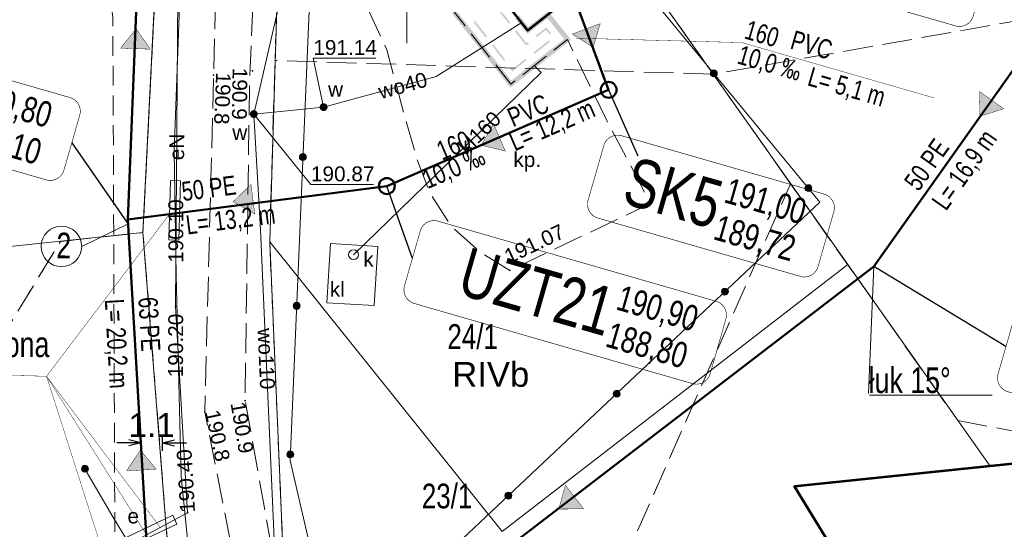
# Model space of a CAD drawing. Header units: metres. Extents: x 7482748 to 7484637, y 5684406 to 5687014.
# Tile 6 of 180: x 7482980 to 7483030, y 5684573 to 5684599. Entities that reach past the tile are written whole.
import ezdxf
from ezdxf.enums import TextEntityAlignment as Align
from ezdxf.lldxf.tags import DXFTag

# ---------------------------------------------------------------- set-up
doc = ezdxf.new("R2010")
doc.units = ezdxf.units.M
doc.header["$MEASUREMENT"] = 0
for name, pattern in [('1', [1.5, 1, -0.5]), ('KTJZ01_500', [2, 1.5, -0.5]), ('l217_500', [2, 1.5, -0.5]), ('l218_500', [1, 0.5, -0.5]), ('PTTL_500', [1.5, 1, -0.5])]:
    doc.linetypes.add(name, pattern=pattern)
for name, color, linetype, lineweight in [('.domiar', 250, 'Continuous', 9), ('.ks tłoczny', 104, 'Continuous', 50), ('_Dzialki', 7, 'Continuous', 0), ('_Dzialki_opis', 7, 'Continuous', 0), ('_Kontury', 7, 'Continuous', 0), ('_Kontury_opis', 7, 'Continuous', 0), ('_Podzial_sekcyjny_krzyze', 7, '1', 13), ('_Uzytki', 7, 'Continuous', 0), ('_Zakres2', 7, 'Continuous', 0), ('EGB_Budynek', 7, 'Continuous', 0), ('GES__SUUS07_1_O', 7, 'Continuous', 13), ('GES__SUUS22_01_KP', 7, 'Continuous', 13), ('GES__SUUS25_WP', 7, 'Continuous', 13), ('KTOK05_01', 7, 'Continuous', 13), ('RTPW01_P', 7, 'Continuous', 0), ('RTPW02_P', 7, 'Continuous', 0)]:
    doc.layers.add(name, color=color, linetype=linetype, lineweight=lineweight)
for name, color, linetype, lineweight, true_color in [('.przyłącza', 32, 'Continuous', 50, 0xbd5e00), ('GES__SUPE_pL', 1, 'Continuous', 13, 0xff0000), ('GES__SUPK_01_pL', 7, 'Continuous', 13, 0x803300), ('GES__SUPS01_03P', 1, 'Continuous', 13, 0xff0000), ('GES__SUPS01_07P', 7, 'Continuous', 13, 0xff9100), ('GES__SUPS01_08L', 5, 'Continuous', 13, 0x0000ff), ('GES__SUPS01_08P', 5, 'Continuous', 13, 0x0000ff), ('GES__SUPT_pL', 7, 'Continuous', 13, 0xff9100), ('GES__SUPW_01_pL', 5, 'Continuous', 13, 0x0000ff), ('GES__SUUS_OD_WL', 5, 'Continuous', 13, 0x0000ff)]:
    doc.layers.add(name, color=color, linetype=linetype, lineweight=lineweight, true_color=true_color)
for name, color, linetype, lineweight, transparency in [('EGB_EGBB03_O', 7, 'Continuous', 0, 0.2), ('GES__SUUS_ET_03T', 7, 'Continuous', 13, 0.25), ('GES__SUUS_ET_05T', 7, 'Continuous', 13, 0.25), ('GES__SUUS_ET_08T', 7, 'Continuous', 13, 0.25), ('KTJZ01_O', 7, 'KTJZ01_500', 13, 0.5), ('KTPL01_O', 7, 'KTJZ01_500', 13, 0.5), ('KTPL01_T', 7, 'Continuous', 13, 0.25), ('PTTL04_O', 7, 'PTTL_500', 13, 0.5), ('RTPW01_G', 7, 'Continuous', 13, 0.25), ('RTPW02_G', 7, 'Continuous', 13, 0.25)]:
    doc.layers.add(name, color=color, linetype=linetype, lineweight=lineweight, transparency=transparency)
for name, color, linetype, lineweight, true_color, transparency in [('GES__SUPE_pT', 1, 'Continuous', 13, 0xff0000, 0.25), ('GES__SUPK_01_pT', 7, 'Continuous', 13, 0x803300, 0.25), ('GES__SUPS01_03G', 1, 'Continuous', 13, 0xff0000, 0.25), ('GES__SUPS01_07G', 7, 'Continuous', 13, 0xff9100, 0.25), ('GES__SUPS01_08G', 5, 'Continuous', 13, 0x0000ff, 0.25), ('GES__SUPW_01_pT', 5, 'Continuous', 13, 0x0000ff, 0.25), ('GES__SUUS_RG_WT', 5, 'Continuous', 13, 0x0000ff, 0.25)]:
    doc.layers.add(name, color=color, linetype=linetype, lineweight=lineweight, true_color=true_color, transparency=transparency)
doc.layers.add('IS_kanalizacja_sanitarna', color=7, linetype='SOLID', true_color=0x000000)
doc.layers.add('IS_Opisy_działek_Net', color=7, linetype='SOLID', true_color=0x000000)
doc.layers.add('IS_Węzeł_sieci_kanalizacyjnej_-_opisy', color=7, linetype='Continuous')
doc.styles.get("Standard").update_dxf_attribs({"font": 'simplex.shx', "width": 0.75})
doc.styles.add('STYL_ARIAL', font='simplex.shx', dxfattribs={"width": 0.75, "oblique": 0.1})
doc.styles.add('Style-Arial', font='arial.ttf')
tags = doc.linetypes.add('SOLID', pattern=[10, 10, 0]).pattern_tags.tags
tags[6:7] = [DXFTag(74, 4), DXFTag(75, 0), DXFTag(340, '0'), DXFTag(46, 0.0), DXFTag(50, 0.0), DXFTag(44, 0.0), DXFTag(45, 0.0)]
tags[4:5] = [DXFTag(74, 4), DXFTag(75, 0), DXFTag(340, '0'), DXFTag(46, 0.0), DXFTag(50, 0.0), DXFTag(44, 0.0), DXFTag(45, 0.0)]
doc.dimstyles.get("Standard").update_dxf_attribs({"dimtxt": 0.18, "dimasz": 0.18, "dimexe": 0.18, "dimexo": 0.0625, "dimgap": 0.09, "dimtad": 0, "dimtih": 1, "dimtoh": 1, "dimdec": 4, "dimzin": 0, "dimdsep": 46, "dimtxsty": 'Standard', "dimcen": 0.09, "dimadec": 0, "dimazin": 0, "dimtfac": 1, "dimtdec": 4, "dimtofl": 0, "dimtmove": 0, "dimatfit": 3, "dimfxl": 0, "dimtolj": 1, "dimtzin": 0, "dimarcsym": 0})

# ---------------------------------------------------------------- blocks, each defined once
blk = doc.blocks.new('SUPS01_2')
at = {"layer": 'GES__SUPS01_03P', "linetype": 'Continuous', "lineweight": 13}
h = blk.add_hatch(color=256, dxfattribs=at)
edge = h.paths.add_edge_path()
edge.add_arc((0, 0), 0.045, 0, 360)
blk = doc.blocks.new('RTPW01')
at = {"layer": 'RTPW01_P', "linetype": 'Continuous', "lineweight": 0}
h = blk.add_hatch(color=256, dxfattribs=at)
edge = h.paths.add_edge_path()
edge.add_arc((0, 0), 0.045, 0, 360)
blk = doc.blocks.new('SUUS25_181')
at = {"layer": 'GES__SUUS25_WP', "linetype": 'Continuous', "lineweight": 13}
h = blk.add_hatch(color=256, dxfattribs=at)
edge = h.paths.add_edge_path()
edge.add_arc((0, 0), 0.2, 0, 360)
blk = doc.blocks.new('SUPS01')
at = {"layer": 'GES__SUPS01_08P', "linetype": 'Continuous', "lineweight": 13}
h = blk.add_hatch(color=256, dxfattribs=at)
edge = h.paths.add_edge_path()
edge.add_arc((0, 0), 0.045, 0, 360)
blk = doc.blocks.new('SUUS25_182')
at = {"layer": 'GES__SUUS25_WP', "linetype": 'Continuous', "lineweight": 13}
h = blk.add_hatch(color=256, dxfattribs=at)
edge = h.paths.add_edge_path()
edge.add_arc((0, 0), 0.2, 0, 360)
blk = doc.blocks.new('RTPW01_3')
at = {"layer": 'RTPW02_P', "linetype": 'Continuous', "lineweight": 0}
h = blk.add_hatch(color=256, dxfattribs=at)
edge = h.paths.add_edge_path()
edge.add_arc((0, 0), 0.045, 0, 360)
blk = doc.blocks.new('SUUS22_01')
at = {"layer": 'GES__SUUS22_01_KP', "linetype": 'Continuous', "lineweight": 13}
blk.add_circle((0, 0), 0.25, dxfattribs=at)
blk = doc.blocks.new('SUPS01_7')
at = {"layer": 'GES__SUPS01_07P', "linetype": 'Continuous', "lineweight": 13}
h = blk.add_hatch(color=256, dxfattribs=at)
edge = h.paths.add_edge_path()
edge.add_arc((0, 0), 0.045, 0, 360)
blk = doc.blocks.new('TerminatorOpen_0.5')
at = {"color": 0, "linetype": 'ByBlock', "lineweight": -2}
for q in [(-1, 0.25), (-1, 0), (-1, -0.25)]:
    blk.add_line((0, 0), q, dxfattribs=at)
blk = doc.blocks.new('*D782')
at = {"layer": '.domiar', "color": 0, "linetype": 'Continuous', "lineweight": -2, "transparency": 16777216}
for p, q in [((7482985.977, 5684577.34), (7482985.367, 5684577.34)), ((7482986.587, 5684576.948), (7482986.587, 5684577.64)), ((7482987.669, 5684576.948), (7482987.669, 5684577.64)), ((7482988.279, 5684577.34), (7482988.889, 5684577.34))]:
    blk.add_line(p, q, dxfattribs=at)
at = {"layer": 'Defpoints', "color": 0, "linetype": 'Continuous', "transparency": 16777216}
for p in [(7482987.669, 5684577.34), (7482986.587, 5684576.648), (7482987.669, 5684576.648)]:
    blk.add_point(p, dxfattribs=at)
at = {"layer": '.domiar', "color": 0, "linetype": 'Continuous', "lineweight": -2, "transparency": 16777216, "xscale": 0.61, "yscale": 0.61, "zscale": 0.61}
blk.add_blockref('TerminatorOpen_0.5', (7482986.587, 5684577.34), dxfattribs=at)
at = {"layer": '.domiar', "color": 0, "linetype": 'Continuous', "lineweight": -2, "transparency": 16777216, "xscale": 0.61, "yscale": 0.61, "zscale": 0.61, "rotation": 180}
blk.add_blockref('TerminatorOpen_0.5', (7482987.669, 5684577.34), dxfattribs=at)
at = {"layer": '.domiar', "color": 0, "linetype": 'Continuous', "transparency": 16777216, "insert": (7482987.128, 5684578.243), "char_height": 1.2, "attachment_point": 5, "style": 'Style-Arial'}
blk.add_mtext('\\A1;1.1', dxfattribs=at)

msp = doc.modelspace()

# ---------------------------------------------------------------- hatches: boundary and pattern name
at = {"layer": 'EGB_EGBB03_O', "linetype": 'Continuous', "lineweight": 0}
for points in [[(7483007.54508, 5684598.17933), (7483007.08915, 5684598.75499), (7483007.07563, 5684598.74442), (7483006.9216, 5684598.94134), (7483007.13085, 5684599.10501), (7483007.74106, 5684598.33454)], [(7483006.07895, 5684597.96484), (7483005.46978, 5684598.73714), (7483005.66607, 5684598.89197), (7483006.12105, 5684598.31516), (7483006.13393, 5684598.32524), (7483006.28796, 5684598.12832)], [(7483006.00824, 5684597.37631), (7483005.44967, 5684598.08446), (7483005.52034, 5684598.1402), (7483006.02339, 5684597.50243), (7483006.10065, 5684597.56285), (7483006.15609, 5684597.49196)], [(7483006.54993, 5684597.80001), (7483006.49448, 5684597.8709), (7483007.0341, 5684598.29298), (7483007.28516, 5684597.97599), (7483007.21461, 5684597.92011), (7483007.01909, 5684598.16698)], [(7483007.96977, 5684597.4185), (7483007.81519, 5684597.61499), (7483007.92415, 5684597.7007), (7483007.54508, 5684598.17933), (7483007.74106, 5684598.33454), (7483008.27585, 5684597.6593)], [(7483005.31653, 5684596.06913), (7483005.21043, 5684596.2042), (7483005.28121, 5684596.25979), (7483005.33167, 5684596.19556), (7483005.98262, 5684596.70767), (7483006.03827, 5684596.63693)], [(7483005.21898, 5684595.25441), (7483004.75557, 5684595.84433), (7483004.95217, 5684595.99876), (7483005.26102, 5684595.60559), (7483005.45738, 5684595.76006), (7483005.61196, 5684595.56358)]]:
    msp.add_hatch(color=256, dxfattribs=at).paths.add_polyline_path(points)
at = {"layer": 'IS_kanalizacja_sanitarna', "linetype": 'Continuous', "ltscale": 0.01}
for points in [[(7482986.34555, 5684598.21797), (7482985.5615, 5684597.24443), (7482987.06061, 5684597.19269)], [(7483009.39401, 5684597.27921), (7483009.74928, 5684598.47766), (7483008.34297, 5684597.95583)], [(7483028.90464, 5684593.8074), (7483030.09518, 5684594.18834), (7483028.87229, 5684595.05698)], [(7483003.74779, 5684592.34754), (7483004.9635, 5684592.05677), (7483004.36732, 5684593.4332)], [(7482991.23918, 5684589.50104), (7482992.32618, 5684588.88384), (7482992.13605, 5684590.37174)], [(7482986.55375, 5684576.96903), (7482985.86235, 5684575.92766), (7482987.35988, 5684576.0137)], [(7483007.65896, 5684574.00415), (7483008.90889, 5684574.01735), (7483007.99627, 5684575.20778)]]:
    msp.add_hatch(color=256, dxfattribs=at).paths.add_polyline_path(points)
at = {"layer": 'KTOK05_01', "linetype": 'Continuous', "lineweight": 13}
h = msp.add_hatch(color=256, dxfattribs=at)
edge = h.paths.add_edge_path()
edge.add_arc((7483015.47641, 5684595.97429), 0.175, 0, 360)
h = msp.add_hatch(color=256, dxfattribs=at)
edge = h.paths.add_edge_path()
edge.add_arc((7482994.75472, 5684591.74735), 0.175, 0, 360)
h = msp.add_hatch(color=256, dxfattribs=at)
edge = h.paths.add_edge_path()
edge.add_arc((7483020.24706, 5684590.18715), 0.175, 0, 360)
h = msp.add_hatch(color=256, dxfattribs=at)
edge = h.paths.add_edge_path()
edge.add_arc((7483016.0384, 5684584.96518), 0.175, 0, 360)
h = msp.add_hatch(color=256, dxfattribs=at)
edge = h.paths.add_edge_path()
edge.add_arc((7482994.4387, 5684584.25401), 0.175, 0, 360)
h = msp.add_hatch(color=256, dxfattribs=at)
edge = h.paths.add_edge_path()
edge.add_arc((7483010.57979, 5684579.82187), 0.175, 0, 360)
h = msp.add_hatch(color=256, dxfattribs=at)
edge = h.paths.add_edge_path()
edge.add_arc((7482994.12268, 5684576.76067), 0.175, 0, 360)
h = msp.add_hatch(color=256, dxfattribs=at)
edge = h.paths.add_edge_path()
edge.add_arc((7482983.76, 5684576.04), 0.175, 0, 360)
h = msp.add_hatch(color=256, dxfattribs=at)
edge = h.paths.add_edge_path()
edge.add_arc((7483005.12118, 5684574.67857), 0.175, 0, 360)

# ---------------------------------------------------------------- linework, layer by layer
at = {"layer": '.domiar', "linetype": 'Continuous', "lineweight": 20}
for points in [[(7482988.49795, 5684587.5594), (7482988.58254, 5684590.55821), (7482988.08274, 5684590.57231), (7482987.99814, 5684587.5735), (7482988.49795, 5684587.5594)], [(7482985.6962, 5684571.95767), (7482988.40475, 5684573.24753), (7482988.18977, 5684573.69895), (7482985.48122, 5684572.40909), (7482985.6962, 5684571.95767)]]:
    msp.add_lwpolyline(points, dxfattribs=at)
at = {"layer": '.domiar', "linetype": 'Continuous'}
for points in [[(7482985.93835, 5684588.37974), (7482983.59875, 5684587.2494)], [(7483023.54013, 5684586.23329), (7483023.28528, 5684579.83629), (7483023.28528, 5684579.83629)], [(7483023.33317, 5684579.75219), (7483029.51538, 5684579.75219)]]:
    msp.add_lwpolyline(points, dxfattribs=at)
msp.add_circle((7482982.57748, 5684587.2494), 1.02127, dxfattribs=at)
at = {"layer": '.ks tłoczny', "linetype": 'Continuous'}
for points in [[(7482985.92494, 5684588.61056), (7482986.78735, 5684609.97809), (7482990.45208, 5684618.97193), (7482989.13738, 5684644.10828), (7482984.83113, 5684679.8228)], [(7482987.09823, 5684568.41682), (7482990.8934, 5684562.15445), (7482991.37758, 5684561.54357), (7483023.54013, 5684586.23329), (7483033.34, 5684600.04846), (7483093.24345, 5684628.46725)], [(7482985.92494, 5684588.61056), (7482998.99083, 5684590.28864)], [(7482985.92494, 5684588.61056), (7482987.09823, 5684568.41682), (7482987.09823, 5684568.41682)]]:
    msp.add_lwpolyline(points, dxfattribs=at)
msp.add_circle((7482998.99083, 5684590.28864), 0.4, dxfattribs=at)
at = {"layer": '.przyłącza', "linetype": 'Continuous'}
msp.add_lwpolyline([(7482998.99083, 5684590.28864), (7483010.17425, 5684595.14102), (7483008.39, 5684599.94)], dxfattribs=at)
msp.add_circle((7483010.17425, 5684595.14102), 0.4, dxfattribs=at)
at = {"layer": '_Dzialki', "color": 96, "linetype": 'Continuous', "true_color": 0x008000}
for q in [(7483010.28, 5684603.25), (7483004.81, 5684572.88), (7483029.42, 5684576.16)]:
    msp.add_line((7483022.23, 5684586.34), q, dxfattribs=at)
at = {"layer": '_Dzialki', "color": 96, "linetype": 'Continuous', "true_color": 0x008000, "flags": 128}
for points in [[(7482994.14, 5684622.93), (7482993.08, 5684587.48)], [(7482988.15, 5684617.02), (7482986.69, 5684587.94)], [(7482986.69, 5684587.94), (7482960, 5684585.15)], [(7482986.69, 5684587.94), (7482988.62, 5684563.51)], [(7483004.81, 5684572.88), (7482993.08, 5684587.48)], [(7482993.08, 5684587.48), (7482993.88, 5684568.87)]]:
    msp.add_lwpolyline(points, dxfattribs=at)
at = {"layer": '_Kontury', "color": 96, "linetype": 'l217_500', "true_color": 0x008000}
for p, q in [((7483019.35, 5684590.41), (7483027.78, 5684578.47)), ((7483027.78, 5684578.47), (7483036.17, 5684576.87))]:
    msp.add_line(p, q, dxfattribs=at)
at = {"layer": '_Kontury', "color": 96, "linetype": 'l217_500', "true_color": 0x008000, "flags": 128}
for points in [[(7482986.69, 5684587.94), (7482988.15, 5684617.02)], [(7483010.28, 5684603.25), (7483015.45, 5684595.93)], [(7483033.34, 5684599.07), (7483015.45, 5684595.93)], [(7482993.35, 5684596.62), (7482993.08, 5684587.48)], [(7483015.45, 5684595.93), (7482993.35, 5684596.62)], [(7483019.35, 5684590.41), (7483015.45, 5684595.93)], [(7483009.2, 5684567.41), (7483019.35, 5684590.41)], [(7482982.53, 5684587.5), (7482986.69, 5684587.94)], [(7482988.62, 5684563.51), (7482986.69, 5684587.94)], [(7482977.25, 5684578.87), (7482982.53, 5684587.5)], [(7482993.08, 5684587.48), (7482993.88, 5684568.87)]]:
    msp.add_lwpolyline(points, dxfattribs=at)
at = {"layer": '_Podzial_sekcyjny_krzyze', "linetype": 'Continuous'}
msp.add_line((7483000, 5684597.5), (7483000, 5684602.5), dxfattribs=at)
at = {"layer": '_Uzytki', "color": 96, "linetype": 'l218_500', "true_color": 0x008000, "flags": 128}
for points in [[(7482994.14, 5684622.93), (7482993.35, 5684596.62)], [(7482988.15, 5684617.02), (7482986.69, 5684587.94)], [(7483015.45, 5684595.93), (7483010.28, 5684603.25)], [(7482993.35, 5684596.62), (7482993.08, 5684587.48)], [(7483009.2, 5684567.41), (7483019.35, 5684590.41)], [(7483019.35, 5684590.41), (7483020.92, 5684588.18)], [(7482982.53, 5684587.5), (7482986.69, 5684587.94)], [(7482986.69, 5684587.94), (7482988.62, 5684563.51)], [(7482977.25, 5684578.87), (7482982.53, 5684587.5)], [(7482993.08, 5684587.48), (7482993.88, 5684568.87)]]:
    msp.add_lwpolyline(points, dxfattribs=at)
at = {"layer": '_Zakres2', "color": 250, "linetype": 'Continuous', "lineweight": 53, "flags": 128}
msp.add_lwpolyline([(7483138.47, 5684587.49), (7483019.55, 5684575.14), (7483046.27, 5684531.47), (7483049.67, 5684523.53)], dxfattribs=at)
at = {"layer": 'EGB_Budynek', "color": 7, "linetype": 'Continuous', "lineweight": 53, "flags": 128}
msp.add_lwpolyline([(7483004.92, 5684608.98), (7483010.68, 5684601.74), (7483006.1, 5684598.14), (7483000.38, 5684605.41), (7483004.92, 5684608.98)], dxfattribs=at)
at = {"layer": 'EGB_EGBB03_O', "linetype": 'Continuous', "lineweight": 0}
for points in [[(7483002.9, 5684598.2), (7483002.28, 5684598.99), (7483003.1, 5684598.36), (7483002.48, 5684599.14)], [(7483004.59, 5684599.32), (7483005.21, 5684598.53), (7483004.52, 5684599.26), (7483005.14, 5684598.48)], [(7483006.13, 5684598.33), (7483006.92, 5684598.94), (7483006.29, 5684598.13), (7483007.08, 5684598.74)], [(7483007.22, 5684597.56), (7483006.43, 5684596.95), (7483007.16, 5684597.64), (7483006.38, 5684597.02)], [(7483007.97, 5684597.42), (7483007.18, 5684596.8), (7483007.82, 5684597.61), (7483007.03, 5684597)], [(7483004.76, 5684595.84), (7483004.14, 5684596.63), (7483004.95, 5684596), (7483004.33, 5684596.79)], [(7483006.4, 5684596.18), (7483005.61, 5684595.56), (7483006.24, 5684596.38), (7483005.46, 5684595.76)]]:
    msp.add_solid(points, dxfattribs=at)
at = {"layer": 'EGB_EGBB03_O', "linetype": 'Continuous', "lineweight": 0, "extrusion": (0, 0, -1)}
for points in [[(-7483003.97, 5684597.78), (-7483003.36, 5684598.56), (-7483004.05, 5684597.83), (-7483003.43, 5684598.62)], [(-7483003.52, 5684597.42), (-7483002.9, 5684598.2), (-7483003.72, 5684597.57), (-7483003.1, 5684598.36)], [(-7483004.14, 5684596.63), (-7483003.52, 5684597.42), (-7483004.33, 5684596.79), (-7483003.72, 5684597.57)], [(-7483004.9, 5684596.6), (-7483004.28, 5684597.38), (-7483004.97, 5684596.65), (-7483004.35, 5684597.44)], [(-7483007.18, 5684596.8), (-7483006.4, 5684596.18), (-7483007.03, 5684597), (-7483006.24, 5684596.38)]]:
    msp.add_solid(points, dxfattribs=at)
at = {"layer": 'GES__SUPE_pL', "linetype": 'Continuous', "lineweight": 13, "flags": 128}
msp.add_lwpolyline([(7483050.39, 5684518.04), (7483047.8, 5684516.13), (7483034.19, 5684506), (7483027.78, 5684500.8), (7483018.03, 5684517.53), (7483008, 5684534.27), (7482999.46, 5684547.6), (7482990.96, 5684560.87), (7482984.33, 5684571.4), (7482986.18, 5684572.34), (7482988.94, 5684573.82), (7482988.33, 5684584.22), (7482988.44, 5684599.94), (7482988.1, 5684609.34), (7482988.07, 5684622.58), (7482995.74, 5684624.16), (7482996.91, 5684621.72), (7483012.51, 5684635.82), (7483013.48, 5684634.56)], dxfattribs=at)
at = {"layer": 'GES__SUPK_01_pL', "linetype": 'Continuous', "lineweight": 13, "flags": 128}
msp.add_lwpolyline([(7482997.31, 5684586.83), (7483006.77, 5684596.01), (7483006.42, 5684596.37)], dxfattribs=at)
at = {"layer": 'GES__SUPS01_08L', "linetype": 'Continuous', "lineweight": 13, "flags": 128}
msp.add_lwpolyline([(7482992.28, 5684593.92), (7482995.16, 5684590.36), (7482998.32, 5684590.36)], dxfattribs=at)
at = {"layer": 'GES__SUPT_pL', "linetype": 'Continuous', "lineweight": 13, "flags": 128}
msp.add_lwpolyline([(7482991.65, 5684649.88), (7482992.33, 5684634.6), (7482992.72, 5684630.6), (7482992.82, 5684629.61), (7482993.33, 5684624.37), (7482993.6, 5684623.41), (7482993.85, 5684622.55), (7482993.8, 5684617.26), (7482993.71, 5684610.07), (7482993.51, 5684605.6), (7482993.46, 5684604.61), (7482993.28, 5684600.68), (7482988.57, 5684600.29), (7482988.26, 5684592.07), (7482988.36, 5684585.8), (7482988.61, 5684575.65), (7482988.75, 5684574.32), (7482988.85, 5684573.33), (7482989.06, 5684571.29)], dxfattribs=at)
at = {"layer": 'GES__SUPW_01_pL', "linetype": 'Continuous', "lineweight": 13, "flags": 128}
for points in [[(7482978.13, 5684794.38), (7482978.28, 5684794.11), (7482981.4, 5684782.91), (7482964.54, 5684759.37), (7482962.24, 5684748.13), (7482961.73, 5684731.02), (7482983.55, 5684691.26), (7482986.84, 5684677.89), (7482989.03, 5684626.98), (7482989.76, 5684611.52), (7482989.56, 5684607.78), (7482992.79, 5684607.85), (7482994.17, 5684602.1), (7482992.28, 5684593.92), (7482992.62, 5684588.09), (7482993.51, 5684567.94), (7483034.64, 5684499.37)], [(7482992.28, 5684593.92), (7482995.8, 5684594.27), (7483001.47, 5684595.82), (7483005.79, 5684598.53)]]:
    msp.add_lwpolyline(points, dxfattribs=at)
at = {"layer": 'GES__SUUS07_1_O', "linetype": 'Continuous', "lineweight": 13, "flags": 128}
msp.add_lwpolyline([(7482998.54, 5684587.25), (7482998.35, 5684584.26), (7482995.96, 5684584.41), (7482996.14, 5684587.4), (7482998.54, 5684587.25)], close=True, dxfattribs=at)
at = {"layer": 'GES__SUUS_OD_WL', "linetype": 'Continuous', "lineweight": 13, "flags": 128}
msp.add_lwpolyline([(7482995.8, 5684594.27), (7482995.28, 5684596.73), (7482998.44, 5684596.73)], dxfattribs=at)
at = {"layer": 'IS_kanalizacja_sanitarna', "linetype": 'Continuous', "ltscale": 0.01, "const_width": 0.02}
for points in [[(7482986.34555, 5684598.21797), (7482985.5615, 5684597.24443), (7482987.06061, 5684597.19269), (7482986.34555, 5684598.21797)], [(7483009.39401, 5684597.27921), (7483009.74928, 5684598.47766), (7483008.34297, 5684597.95583), (7483009.39401, 5684597.27921)], [(7483028.90464, 5684593.8074), (7483030.09518, 5684594.18834), (7483028.87229, 5684595.05698), (7483028.90464, 5684593.8074)], [(7483003.74779, 5684592.34754), (7483004.9635, 5684592.05677), (7483004.36732, 5684593.4332), (7483003.74779, 5684592.34754)], [(7482991.23918, 5684589.50104), (7482992.32618, 5684588.88384), (7482992.13605, 5684590.37174), (7482991.23918, 5684589.50104)], [(7482986.55375, 5684576.96903), (7482985.86235, 5684575.92766), (7482987.35988, 5684576.0137), (7482986.55375, 5684576.96903)], [(7483007.65896, 5684574.00415), (7483008.90889, 5684574.01735), (7483007.99627, 5684575.20778), (7483007.65896, 5684574.00415)]]:
    msp.add_lwpolyline(points, dxfattribs=at)
at = {"layer": 'IS_Opisy_działek_Net', "linetype": 'Continuous', "ltscale": 0.01, "const_width": 0.02}
for points in [[(7483008.52688, 5684597.74612), (7483016.90057, 5684597.52287), (7483026.59671, 5684594.73129)], [(7482988.03505, 5684588.88157), (7482981.82703, 5684580.70025), (7482966.52819, 5684581.08412)], [(7482987.56, 5684573.08), (7482981.82703, 5684580.70025)], [(7482981.82703, 5684580.70025), (7482985.71263, 5684568.54706)], [(7482981.82703, 5684580.70025), (7482992.42116, 5684563.89586)]]:
    msp.add_lwpolyline(points, dxfattribs=at)
at = {"layer": 'IS_Węzeł_sieci_kanalizacyjnej_-_opisy', "color": 18, "linetype": 'SOLID', "ltscale": 0.01, "true_color": 0x000000, "const_width": 0.03}
for points in [[(7483014.55138, 5684602.14236), (7483027.66856, 5684598.36584, 0.414214), (7483028.55965, 5684598.85854), (7483029.35646, 5684601.62612, 0.414214), (7483028.86376, 5684602.51722), (7483015.74658, 5684606.29374, 0.414214), (7483014.85549, 5684605.80104), (7483014.05868, 5684603.03346, 0.414214), (7483014.55138, 5684602.14236)], [(7482971.05991, 5684593.69672), (7482981.81312, 5684590.6008, 0.414214), (7482982.70421, 5684591.0935), (7482983.50102, 5684593.86108, 0.414214), (7482983.00832, 5684594.75217), (7482972.25512, 5684597.84809, 0.414214), (7482971.36402, 5684597.3554), (7482970.56722, 5684594.58782, 0.414214), (7482971.05991, 5684593.69672)], [(7483009.62835, 5684588.67662), (7483019.84341, 5684585.73563, 0.414214), (7483020.73451, 5684586.22833), (7483021.53131, 5684588.99591, 0.414214), (7483021.03862, 5684589.887), (7483010.82355, 5684592.82799, 0.414214), (7483009.93246, 5684592.33529), (7483009.13565, 5684589.56771, 0.414214), (7483009.62835, 5684588.67662)], [(7483000.37064, 5684584.36907), (7483014.40073, 5684580.32971, 0.414214), (7483015.29183, 5684580.8224), (7483016.08864, 5684583.58998, 0.414214), (7483015.59594, 5684584.48108), (7483001.56584, 5684588.52044, 0.414214), (7483000.67475, 5684588.02774), (7482999.87794, 5684585.26016, 0.414214), (7483000.37064, 5684584.36907)], [(7483030.3069, 5684579.92263), (7483041.0601, 5684576.82671, 0.414214), (7483041.9512, 5684577.31941), (7483042.74801, 5684580.08699, 0.414214), (7483042.25531, 5684580.97809), (7483031.50211, 5684584.074, 0.414214), (7483030.61101, 5684583.58131), (7483029.81421, 5684580.81373, 0.414214), (7483030.3069, 5684579.92263)]]:
    msp.add_lwpolyline(points, format="xyb", dxfattribs=at)
at = {"layer": 'IS_Węzeł_sieci_kanalizacyjnej_-_opisy', "color": 18, "linetype": 'SOLID', "ltscale": 0.01, "true_color": 0x000000}
for points in [[(7483011.67025, 5684591.79324), (7483010.13579, 5684595.24447)], [(7482983.10262, 5684592.47729), (7482985.91688, 5684588.41077)], [(7483000.27635, 5684586.64395), (7482998.99083, 5684590.28864)], [(7483030.21261, 5684582.19752), (7483023.54013, 5684586.23329)]]:
    msp.add_lwpolyline(points, dxfattribs=at)
at = {"layer": 'KTJZ01_O', "linetype": 'KTJZ01_500', "lineweight": 13, "flags": 128}
msp.add_lwpolyline([(7483034.03, 5684501.44), (7483012.09, 5684536.71), (7482999.53, 5684555.07), (7482994.24, 5684566.08), (7482991.84, 5684579.47), (7482992.06, 5684595.48), (7482993.47, 5684628), (7482991.4, 5684658.49), (7482989.4, 5684681.32), (7482975.72, 5684713.54), (7482968.35, 5684729.24), (7482966.3, 5684741.22), (7482968.2, 5684752.71), (7482984.72, 5684780.21), (7482989.8, 5684795.34), (7482981.09, 5684788.49), (7482982.4, 5684782.93), (7482977.78, 5684775.95), (7482968.56, 5684761.85), (7482965.35, 5684756.34), (7482964.19, 5684752.99), (7482962.4, 5684742.25), (7482966.26, 5684725.68), (7482971.59, 5684713), (7482986.45, 5684679.02), (7482988.5, 5684659.07), (7482990.64, 5684627.16), (7482990.61, 5684609.06), (7482990.25, 5684595.88), (7482989.81, 5684578.91), (7482992.48, 5684565.38), (7482998.03, 5684554.38), (7483010.55, 5684535.49), (7483031.68, 5684499.41)], dxfattribs=at)
at = {"layer": 'KTOK05_01', "linetype": 'Continuous', "lineweight": 13, "flags": 128}
for points in [[(7483010.68, 5684601.74), (7483013.18, 5684598.76), (7483020.83, 5684589.48), (7482996.42, 5684566.48), (7482994.11, 5684576.46), (7482995.15, 5684601.12), (7482996.38, 5684602.08)], [(7483012.71, 5684487.01), (7483029.55, 5684499.98), (7482996.18, 5684555.44), (7482985.12, 5684573.69), (7482983.76, 5684576.04)]]:
    msp.add_lwpolyline(points, dxfattribs=at)
at = {"layer": 'KTOK05_01', "linetype": 'Continuous', "lineweight": 13}
for centre in [(7483015.48, 5684595.97), (7482994.75, 5684591.75), (7483020.25, 5684590.19), (7483016.04, 5684584.97), (7482994.44, 5684584.25), (7483010.58, 5684579.82), (7482994.12, 5684576.76), (7482983.76, 5684576.04), (7483005.12, 5684574.68)]:
    msp.add_circle(centre, 0.175, dxfattribs=at)
at = {"layer": 'KTPL01_O', "linetype": 'KTJZ01_500', "lineweight": 13, "flags": 128}
msp.add_lwpolyline([(7482998.04, 5684599.2), (7482998.99, 5684597.15), (7482999.85, 5684593.96), (7483000.49, 5684591.69), (7483001.2, 5684589.87), (7483002.26, 5684588.24), (7483003.74, 5684586.93), (7483005.19, 5684586.04), (7483012.29, 5684589.41), (7483010.08, 5684593.6), (7483008.1, 5684597.68), (7483005.24, 5684595.43), (7483001.87, 5684599.72), (7483003.71, 5684601.17), (7483000.38, 5684605.41), (7482998.77, 5684607.33), (7482994.74, 5684604.05), (7482996.38, 5684602.08), (7482998.04, 5684599.2)], close=True, dxfattribs=at)
at = {"layer": 'PTTL04_O', "linetype": 'PTTL_500', "lineweight": 13, "flags": 128}
msp.add_lwpolyline([(7482933.74, 5684730.8), (7482956.96, 5684744.9), (7482955.31, 5684727.83), (7482953.24, 5684724.86), (7482963.28, 5684711.58), (7482972.81, 5684692.91), (7482980.31, 5684649.57), (7482981.96, 5684624.28), (7482985.17, 5684598.78), (7482985.29, 5684567.42), (7482996.04, 5684546.89), (7482980.03, 5684529.61), (7482952.56, 5684530.08)], dxfattribs=at)

# ---------------------------------------------------------------- block references
at = {"layer": 'GES__SUPS01_03P', "linetype": 'Continuous', "lineweight": 13}
for p in [(7482988.33, 5684584.22), (7482988.94, 5684573.82)]:
    msp.add_blockref('SUPS01_2', p, dxfattribs=at)
at = {"layer": 'GES__SUPS01_07P', "linetype": 'Continuous', "lineweight": 13, "rotation": 270}
msp.add_blockref('SUPS01_7', (7482988.36, 5684585.8), dxfattribs=at)
at = {"layer": 'GES__SUPS01_08P', "linetype": 'Continuous', "lineweight": 13}
msp.add_blockref('SUPS01', (7482992.28, 5684593.92), dxfattribs=at)
at = {"layer": 'GES__SUUS22_01_KP', "linetype": 'Continuous', "lineweight": 13}
msp.add_blockref('SUUS22_01', (7482997.31, 5684586.83), dxfattribs=at)
at = {"layer": 'GES__SUUS25_WP', "linetype": 'Continuous', "lineweight": 13}
for name, p, rotation in [('SUUS25_182', (7482992.28, 5684593.92), 9), ('SUUS25_181', (7482995.8, 5684594.27), 260.23)]:
    msp.add_blockref(name, p, dxfattribs=dict(at, rotation=rotation))
at = {"layer": 'RTPW01_P', "linetype": 'Continuous', "lineweight": 0}
for p in [(7482992.21, 5684596.1), (7482990.25, 5684595.88), (7482991.84, 5684579.47), (7482989.81, 5684578.91)]:
    msp.add_blockref('RTPW01', p, dxfattribs=at)
at = {"layer": 'RTPW02_P', "linetype": 'Continuous', "lineweight": 0}
msp.add_blockref('RTPW01_3', (7483005.19, 5684586.04), dxfattribs=at)

# ---------------------------------------------------------------- texts
at = {"layer": '_Dzialki_opis', "color": 96, "true_color": 0x008000, "char_height": 1.25, "attachment_point": 7, "line_spacing_factor": 0.6, "style": 'STYL_ARIAL'}
for s, insert in [('\\fArial|b0|i0|c238238|p39;24/1', (7483002.04, 5684582.06)), ('\\fArial|b0|i0|c238238|p39;23/1', (7483000.75, 5684574.02))]:
    msp.add_mtext(s, dxfattribs=dict(at, insert=insert))
at = {"layer": '_Kontury_opis', "color": 96, "linetype": 'Continuous', "lineweight": 13, "true_color": 0x008000, "style": 'Style-Arial'}
msp.add_text('RIVb', height=1.25, dxfattribs=at).set_placement((7483002.29, 5684580.17))
at = {"layer": 'GES__SUPE_pT', "linetype": 'Continuous', "lineweight": 13, "style": 'Style-Arial'}
msp.add_text('eN', height=0.75, rotation=89.6, dxfattribs=at).set_placement((7482988.39, 5684592.26), align=Align.MIDDLE_CENTER)
at = {"layer": 'GES__SUPK_01_pT', "linetype": 'Continuous', "lineweight": 13, "style": 'Style-Arial'}
msp.add_text('kl160', height=0.75, rotation=44.14, dxfattribs=at).set_placement((7483003.02, 5684591.85))
at = {"layer": 'GES__SUPS01_03G', "linetype": 'Continuous', "lineweight": 13, "style": 'Style-Arial'}
for s, rotation, p in [('190.20', 89.77, (7482988.33, 5684580.65)), ('190.40', 93.27, (7482988.94, 5684573.82))]:
    msp.add_text(s, height=0.75, rotation=rotation, dxfattribs=at).set_placement(p, align=Align.MIDDLE_LEFT)
at = {"layer": 'GES__SUPS01_07G', "linetype": 'Continuous', "lineweight": 13, "style": 'Style-Arial'}
msp.add_text('190.10', height=0.75, rotation=90.12, dxfattribs=at).set_placement((7482988.35, 5684586.42), align=Align.MIDDLE_LEFT)
at = {"layer": 'GES__SUPS01_08G', "linetype": 'Continuous', "lineweight": 13, "style": 'Style-Arial'}
msp.add_text('190.87', height=0.75, dxfattribs=at).set_placement((7482995.16, 5684590.53))
at = {"layer": 'GES__SUPW_01_pT', "linetype": 'Continuous', "lineweight": 13, "style": 'Style-Arial'}
for s, rotation, p in [('wo40', 15.29, (7482999.79, 5684595.36)), ('wo110', 272.53, (7482992.91, 5684581.58))]:
    msp.add_text(s, height=0.75, rotation=rotation, dxfattribs=at).set_placement(p, align=Align.MIDDLE_CENTER)
at = {"layer": 'GES__SUUS_ET_03T', "linetype": 'Continuous', "lineweight": 13, "style": 'Style-Arial'}
msp.add_text('e', height=0.75, dxfattribs=at).set_placement((7482986.49, 5684573.28), align=Align.RIGHT)
at = {"layer": 'GES__SUUS_ET_05T', "linetype": 'Continuous', "lineweight": 13, "style": 'Style-Arial'}
for s, p in [('k', (7482997.8, 5684586.22)), ('kl', (7482996.11, 5684584.71))]:
    msp.add_text(s, height=0.75, dxfattribs=at).set_placement(p)
at = {"layer": 'GES__SUUS_ET_08T', "linetype": 'Continuous', "lineweight": 13, "style": 'Style-Arial'}
for p in [(7482996.78, 5684594.8), (7482991.95, 5684592.62)]:
    msp.add_text('w', height=0.75, dxfattribs=at).set_placement(p, align=Align.RIGHT)
at = {"layer": 'GES__SUUS_RG_WT', "linetype": 'Continuous', "lineweight": 13, "style": 'Style-Arial'}
msp.add_text('191.14', height=0.75, dxfattribs=at).set_placement((7482995.28, 5684596.9))
at = {"layer": 'IS_Opisy_działek_Net', "linetype": 'Continuous', "ltscale": 0.01}
for s, insert, char_height, attachment_point, rotation in [('\\fArial|b0|i0;160', (7483016.96033, 5684597.73044), 0.9648, 7, 343.938549), ('{\\fArial|b0|i0|c238|p34;PVC}', (7483019.27441, 5684597.21713), 0.9648, 7, 343.938549), ('\\fArial|b0|i0;10,0 ‰', (7483016.8687, 5684597.41217), 0.9648, 1, 343.938549), ('\\fArial|b0|i0;L= 5,1 m', (7483020.41348, 5684596.31033), 0.9648, 1, 343.938549), ('{\\fArial|b0|i0|c238|p34;PVC}', (7483005.35278, 5684593.23585), 0.9648, 7, 23.438549), ('\\fArial|b0|i0;L= 12,2 m', (7483005.04797, 5684592.91516), 0.9648, 1, 23.438549), ('\\fArial|b0|i0;160', (7483001.78075, 5684591.5539), 0.9648, 7, 23.438549), ('\\fArial|b0|i0;L= 16,9 m', (7483026.4023, 5684589.5497), 0.9648, 1, 54.638549), ('{\\fArial|b0|i0|c238|p34;50 PE}', (7482988.70918, 5684589.51467), 0.9648, 7, 7.238549), ('{\\fArial|b0|i0|c238|p34;50 PE}', (7483025.81513, 5684589.96639), 0.9648, 7, 54.638549), ('\\fArial|b0|i0;10,0 ‰', (7483000.66173, 5684591.01535), 0.9648, 1, 23.438549), ('\\fArial|b0|i0;L= 13,2 m', (7482988.7999, 5684588.80041), 0.9648, 1, 7.238549), ('{\\fArial|b0|i0|c238|p34;2}', (7482982.32907, 5684587.94195), 1.2888, 1, 359.404696), ('{\\fArial|b0|i0|c238|p34;63 PE}', (7482986.44274, 5684584.66945), 0.9648, 7, 273.238549), ('\\fArial|b0|i0;L= 20,2 m', (7482985.72389, 5684584.62878), 0.9648, 1, 273.238549)]:
    msp.add_mtext(s, dxfattribs=dict(at, insert=insert, char_height=char_height, attachment_point=attachment_point, rotation=rotation))
at = {"layer": 'IS_Opisy_działek_Net', "linetype": 'Continuous', "ltscale": 0.01, "insert": (7482968.08496, 5684579.27599), "char_height": 1.2888, "attachment_point": 7}
msp.add_mtext('{\\fArial|b0|i0|c238|p34;rura osłonowa dzielona\\PDN58PE L=3,0m}', dxfattribs=at)
at = {"layer": 'IS_Węzeł_sieci_kanalizacyjnej_-_opisy', "color": 18, "linetype": 'SOLID', "ltscale": 0.01, "true_color": 0x000000, "rotation": 343.938549}
for s, insert, char_height, attachment_point in [('\\fArial|b0|i0;190,80', (7482977.83228, 5684594.12327), 1.2888, 7), ('\\fArial|b0|i0;189,10', (7482977.71874, 5684593.72889), 1.2888, 1), ('\\fArial|b0|i0;SK5', (7483015.41921, 5684588.07956), 2.448, 9), ('\\fArial|b0|i0;191,00', (7483015.86258, 5684589.2581), 1.2888, 7), ('\\fArial|b0|i0;189,72', (7483015.74903, 5684588.86372), 1.2888, 1), ('\\fArial|b0|i0;189,72', (7483015.74903, 5684588.86372), 1.2888, 1), ('\\fArial|b0|i0;UZT21', (7483009.97653, 5684582.67364), 2.448, 9), ('\\fArial|b0|i0;190,90', (7483010.4199, 5684583.85218), 1.2888, 7), ('\\fArial|b0|i0;188,80', (7483010.30636, 5684583.4578), 1.2888, 1)]:
    msp.add_mtext(s, dxfattribs=dict(at, insert=insert, char_height=char_height, attachment_point=attachment_point))
at = {"layer": 'IS_Węzeł_sieci_kanalizacyjnej_-_opisy', "color": 18, "linetype": 'SOLID', "ltscale": 0.01, "true_color": 0x000000, "insert": (7483023.28528, 5684579.83629), "char_height": 1.2888, "attachment_point": 7}
msp.add_mtext('{\\fArial|b0|i0|c238|p34;łuk 15%%D}', dxfattribs=at)
at = {"layer": 'KTPL01_T', "linetype": 'Continuous', "lineweight": 13, "style": 'Style-Arial'}
msp.add_text('kp.', height=0.75, dxfattribs=at).set_placement((7483005.37, 5684591.25))
at = {"layer": 'RTPW01_G', "linetype": 'Continuous', "lineweight": 13, "style": 'Style-Arial'}
for rotation, p in [(269.21, (7482991.96, 5684596.25)), (279.65, (7482991.84, 5684579.47))]:
    msp.add_text('190.9', height=0.75, rotation=rotation, dxfattribs=at).set_placement(p, align=Align.TOP_LEFT)
for rotation, p in [(267.72, (7482990.38, 5684596.03)), (282.14, (7482989.81, 5684578.91))]:
    msp.add_text('190.8', height=0.75, rotation=rotation, dxfattribs=at).set_placement(p)
at = {"layer": 'RTPW02_G', "linetype": 'Continuous', "lineweight": 13, "style": 'Style-Arial'}
msp.add_text('191.07', height=0.75, rotation=25.39, dxfattribs=at).set_placement((7483005.14, 5684586.35))

# ---------------------------------------------------------------- dimensions: what is measured, and where the dimension line sits
at = {"layer": '.domiar', "color": 7, "linetype": 'Continuous'}
dim = msp.add_linear_dim(base=(7482987.66888, 5684577.34012), p1=(7482986.58728, 5684576.64833), p2=(7482987.66888, 5684576.64833), angle=0, dimstyle='Standard', override={"dimtxt": 1.2, "dimasz": 0.61, "dimexe": 0.3, "dimexo": 0.3, "dimgap": 0.3, "dimtad": 1, "dimtih": 0, "dimtoh": 0, "dimdec": 1, "dimzin": 11, "dimdsep": 0, "dimtxsty": 'Style-Arial', "dimblk": 'TerminatorOpen_0.5', "dimadec": 4, "dimazin": 3, "dimtdec": 1, "dimatfit": 1, "dimldrblk": 'TerminatorOpen_0.5', "dimfrac": 2, "dimtzin": 11}, dxfattribs=at)
dim.commit()
dim.dimension.update_dxf_attribs({"geometry": '*D782', "text_midpoint": (7482987.12808, 5684577.34012), "dimtype": 161})

doc.saveas('drawing.dxf')
